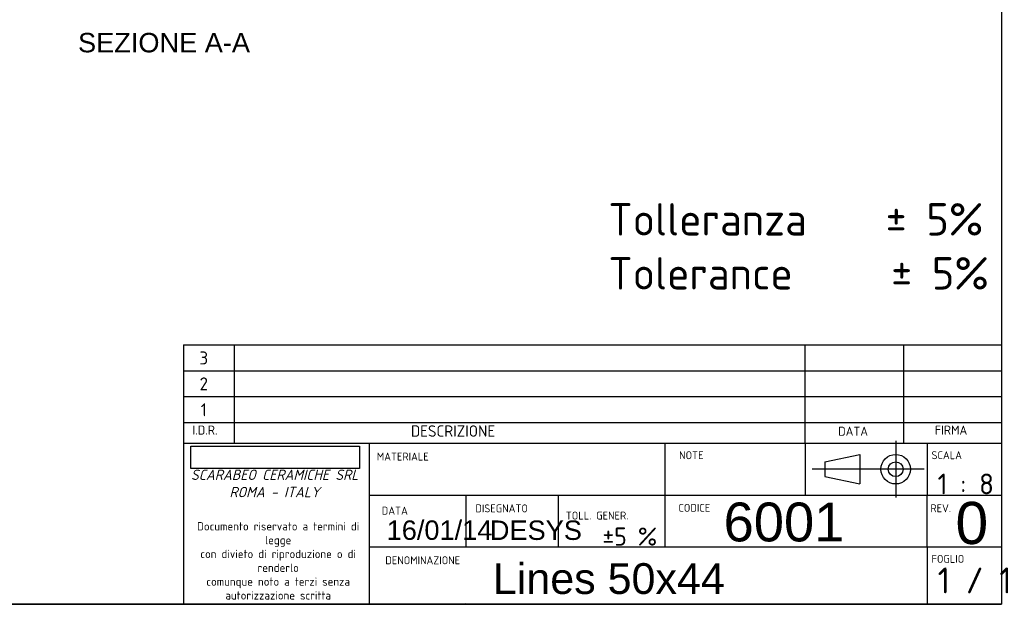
# Model space of a CAD drawing. Header units: millimetres. Extents: x 11 to 285, y 7 to 203.
# Tile 2 of 3: x 133 to 285, y 7 to 98. Entities that reach past the tile are written whole.
import ezdxf
from ezdxf.enums import TextEntityAlignment as Align
from ezdxf.lldxf.tags import DXFTag

# ---------------------------------------------------------------- set-up
doc = ezdxf.new("R2010")
doc.units = ezdxf.units.MM
for name, color, linetype in [('1', 7, 'Continuous'), ('Default', 7, 'Continuous'), ('Predefinito', 7, 'Continuous')]:
    doc.layers.add(name, color=color, linetype=linetype)
doc.styles.add('SEACAD_Arial', font='arial.ttf')
doc.styles.add('SEACAD_Solid_Edge_ISOB', font='seisobd.ttf')
tags = doc.linetypes.add('CENTER2', pattern=[28.575, 19.05, -3.175, 3.175, -3.175]).pattern_tags.tags
tags[10:11] = [DXFTag(74, 4), DXFTag(75, 0), DXFTag(340, '0'), DXFTag(46, 0.0), DXFTag(50, 0.0), DXFTag(44, 0.0), DXFTag(45, 0.0)]
tags[8:9] = [DXFTag(74, 4), DXFTag(75, 0), DXFTag(340, '0'), DXFTag(46, 0.0), DXFTag(50, 0.0), DXFTag(44, 0.0), DXFTag(45, 0.0)]
tags[6:7] = [DXFTag(74, 4), DXFTag(75, 0), DXFTag(340, '0'), DXFTag(46, 0.0), DXFTag(50, 0.0), DXFTag(44, 0.0), DXFTag(45, 0.0)]
tags[4:5] = [DXFTag(74, 4), DXFTag(75, 0), DXFTag(340, '0'), DXFTag(46, 0.0), DXFTag(50, 0.0), DXFTag(44, 0.0), DXFTag(45, 0.0)]
picture_1 = doc.add_image_def('image1.jpg', size_in_pixel=(300, 40))

# ---------------------------------------------------------------- blocks, each defined once
blk = doc.blocks.new('SEANNOT_GROUP4')
at = {"layer": 'Default', "color": 7, "linetype": 'Continuous', "style": 'SEACAD_Arial'}
blk.add_text('16/01/14', height=3, dxfattribs=at).set_placement((189.49, 20.23), align=Align.TOP_LEFT)
blk = doc.blocks.new('SEANNOT_GROUP5')
at = {"layer": 'Default', "color": 7, "linetype": 'Continuous', "style": 'SEACAD_Solid_Edge_ISOB'}
blk.add_text('1 / 1', height=4, dxfattribs=at).set_placement((274.53, 12.97), align=Align.TOP_LEFT)
blk = doc.blocks.new('SEANNOT_GROUP6')
at = {"layer": 'Predefinito', "color": 7, "linetype": 'CENTER2'}
for p, q in [((268.05, 32.51), (268.05, 23.76)), ((272.43, 28.14), (263.68, 28.14))]:
    blk.add_line(p, q, dxfattribs=at)
blk = doc.blocks.new('SEANNOT_GROUP7')
at = {"layer": 'Predefinito', "color": 7, "linetype": 'CENTER2'}
blk.add_line((264.58, 28.14), (255.17, 28.14), dxfattribs=at)
blk = doc.blocks.new('SEANNOT_GROUP8')
at = {"layer": 'Predefinito', "color": 7, "linetype": 'Continuous', "style": 'SEACAD_Arial'}
blk.add_text('Lines 50x44', height=4.75, dxfattribs=at).set_placement((205.89, 13.63), align=Align.TOP_LEFT)
blk = doc.blocks.new('SEANNOT_GROUP10')
at = {"layer": 'Predefinito', "color": 7, "linetype": 'Continuous', "style": 'SEACAD_Arial'}
blk.add_text('DESYS', height=3, dxfattribs=at).set_placement((205.42, 20.22), align=Align.TOP_LEFT)
blk = doc.blocks.new('SEANNOT_GROUP12')
at = {"layer": 'Predefinito', "color": 7, "linetype": 'Continuous', "style": 'SEACAD_Arial'}
blk.add_text('6001', height=6, dxfattribs=at).set_placement((241.49, 22.99), align=Align.TOP_LEFT)
blk = doc.blocks.new('SEANNOT_GROUP13')
at = {"layer": 'Predefinito', "color": 7, "linetype": 'Continuous', "style": 'SEACAD_Arial'}
blk.add_text('0', height=6.5, dxfattribs=at).set_placement((277.28, 23.09), align=Align.TOP_LEFT)

msp = doc.modelspace()

# ---------------------------------------------------------------- linework, layer by layer
at = {"layer": '1', "color": 7, "linetype": 'Continuous'}
for p, q in [((284.3566, 202.845), (284.3566, 7.2813)), ((158.1293, 47.3492), (284.3566, 47.3492)), ((254.0877, 32.148), (254.0877, 47.348)), ((269.2877, 32.148), (269.2877, 47.348)), ((158.1293, 43.3492), (284.3566, 43.3492)), ((158.1293, 39.3492), (284.3566, 39.3492)), ((158.1293, 35.3492), (284.3566, 35.3492)), ((158.1293, 32.148), (284.3566, 32.148)), ((254.0877, 32.148), (254.0877, 24.148)), ((272.887, 32.148), (272.887, 24.148)), ((257.0986, 29.2778), (262.5353, 30.4173)), ((262.5353, 30.4173), (262.5353, 25.8591)), ((257.0986, 29.2778), (257.0986, 26.9987)), ((257.0986, 26.9987), (262.5353, 25.8591)), ((186.7808, 24.148), (284.3566, 24.148)), ((272.887, 16.148), (272.887, 24.148)), ((186.7808, 16.148), (284.3566, 16.148)), ((272.887, 16.148), (272.887, 7.4715)), ((284.3566, 7.2813), (10.8564, 7.2813)), ((88.7928, 7.3094), (284.3566, 7.3094))]:
    msp.add_line(p, q, dxfattribs=at)
for radius in [2.2791, 1.1396]:
    msp.add_circle((268.0508, 28.1382), radius, dxfattribs=at)
at = {"layer": 'Predefinito', "color": 7, "linetype": 'Continuous'}
for p, q in [((158.1293, 47.3492), (158.1293, 7.4489)), ((165.9434, 47.3492), (165.9434, 32.148)), ((186.7808, 32.148), (186.7808, 7.4489)), ((232.4353, 32.148), (232.4353, 16.148)), ((201.7143, 24.148), (201.7143, 16.148)), ((215.9586, 24.148), (215.9586, 16.148)), ((201.7143, 7.4715), (201.7143, 7.4489))]:
    msp.add_line(p, q, dxfattribs=at)

# ---------------------------------------------------------------- block references
at = {"layer": 'Default'}
for name in ['SEANNOT_GROUP4', 'SEANNOT_GROUP5']:
    msp.add_blockref(name, (0, 0), dxfattribs=at)
at = {"layer": 'Predefinito'}
for name in ['SEANNOT_GROUP6', 'SEANNOT_GROUP7', 'SEANNOT_GROUP12', 'SEANNOT_GROUP13', 'SEANNOT_GROUP10', 'SEANNOT_GROUP8']:
    msp.add_blockref(name, (0, 0), dxfattribs=at)

# ---------------------------------------------------------------- texts
at = {"layer": '1', "char_height": 2.5}
for s, insert, width, attachment_point in [('{\\fSolid Edge ISO|b0||i0||c0|p34;\\C7;\\H1.224;\\W1.;MATERIALE}', (187.973, 29.4728), 10.809979, 7), ('{\\fSolid Edge ISO|b0||i0||c0|p34;\\C7;\\H1.224;\\W1.;NOTE}', (234.6244, 29.6843), 10.809979, 7), ('{\\fSolid Edge ISO|b0||i0||c0|p34;\\C7;\\H1.224;\\W1.;SCALA}', (273.5792, 29.6843), 5.936299, 7), ('{\\fSolid Edge ISO|b0||i0||c0|p34;\\C7;\\H3.2;\\W1.;1 : 8}', (278.8675, 24.2623), 9.508103, 8), ('{\\fSolid Edge ISO|b0||i0||c0|p34;\\C7;\\H2.8;\\W1.;±5 %}', (222.7911, 16.3396), 8.979776, 7), ('{\\fSolid Edge ISO|b0||i0||c0|p34;\\C7;\\H1.224;\\W1.;CODICE}', (234.5252, 21.5634), 10.809979, 7), ('{\\fSolid Edge ISO|b0||i0||c0|p34;\\C7;\\H1.224;\\W1.;DATA}', (188.7404, 21.12), 10.809979, 7), ('{\\fSolid Edge ISO|b0||i0||c0|p34;\\C7;\\H1.224;\\W1.;DISEGNATO}', (203.1816, 21.4782), 10.809979, 7), ('{\\fSolid Edge ISO|b0||i0||c0|p34;\\C7;\\H1.224;\\W1.;TOLL. GENER.}', (217.1415, 20.3681), 10.809979, 7), ('{\\fSolid Edge ISO|b0||i0||c0|p34;\\C7;\\H1.224;\\W1.;REV.}', (273.4061, 21.4974), 4.565089, 7), ('{\\fSolid Edge ISO|b0||i0||c0|p34;\\C7;\\H1.220895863;\\W1.;DENOMINAZIONE}', (189.2884, 13.4635), 15.764324, 7), ('{\\fSolid Edge ISO|b0||i0||c0|p34;\\C7;\\H1.224;\\W1.;FOGLIO}', (273.5792, 13.6843), 8.748316, 7)]:
    msp.add_mtext(s, dxfattribs=dict(at, insert=insert, width=width, attachment_point=attachment_point))
at = {"layer": 'Default', "color": 7, "linetype": 'Continuous', "style": 'SEACAD_Arial'}
msp.add_text('SEZIONE A-A', height=3, dxfattribs=at).set_placement((141.86, 95.4886), align=Align.TOP_LEFT)
at = {"layer": 'Default', "insert": (223.6985, 69.2101), "char_height": 2.5, "width": 68.209645, "attachment_point": 1}
msp.add_mtext('{\\fSolid Edge ISO|b0||i0||c0|p34;\\C7;\\H5.;\\W1.;Tolleranza    ± 5%\\P}{\\fSolid Edge ISO|b0||i0||c0|p34;\\C7;\\H5.;\\W1.;Tolerance     ± 5%}', dxfattribs=at)
at = {"layer": 'Predefinito', "char_height": 2.5}
for s, insert, width, attachment_point in [('{\\fSolid Edge ISO|b0||i0||c0|p34;\\C7;\\H2.;\\W1.;3}', (161.2704, 45.3109), 5.52284, 5), ('{\\fSolid Edge ISO|b0||i0||c0|p34;\\C7;\\H2.;\\W1.;2}', (161.2704, 41.3109), 5.52284, 5), ('{\\fSolid Edge ISO|b0||i0||c0|p34;\\C7;\\H2.;\\W1.;1}', (161.2704, 37.3109), 5.52284, 5), ('{\\fSolid Edge ISO|b0||i0||c0|p34;\\C7;\\H1.4;\\W1.;I.D.R.}', (161.4558, 34.8773), 6.334565, 2), ('{\\fSolid Edge ISO|b0||i0||c0|p34;\\C7;\\H1.75;\\W1.;DESCRIZIONE}', (199.7302, 34.9045), 117.451651, 2), ('{\\fSolid Edge ISO|b0||i0||c0|p34;\\C7;\\H1.4;\\W1.;DATA}', (261.4826, 34.6964), 14.793546, 2), ('{\\fSolid Edge ISO|b0||i0||c0|p34;\\C7;\\H1.4;\\W1.;FIRMA}', (276.5949, 34.876), 14.433669, 2), ('{\\fSolid Edge ISO|b1||i1||c0|p34;\\C7;\\H1.6;\\W1.;SCARABEO CERAMICHE SRL\\P}{\\fSolid Edge ISO|b1||i1||c0|p34;\\C7;\\H1.6;\\W1.;ROMA - ITALY\\P}', (172.206, 28.0795), 25.25711, 2), ('{\\fSolid Edge ISO|b0||i0||c0|p34;\\C7;\\H1.28;\\W1.;Documento riservato a termini di legge\\P}{\\fSolid Edge ISO|b0||i0||c0|p34;\\C7;\\H1.28;\\W1.;con divieto di riproduzione o di renderlo\\P}{\\fSolid Edge ISO|b0||i0||c0|p34;\\C7;\\H1.28;\\W1.;comunque noto a terzi senza \\P}{\\fSolid Edge ISO|b0||i0||c0|p34;\\C7;\\H1.28;\\W1.;autorizzazione scritta}', (172.7501, 19.9633), 26.521286, 2)]:
    msp.add_mtext(s, dxfattribs=dict(at, insert=insert, width=width, attachment_point=attachment_point))

# ---------------------------------------------------------------- pictures from other files: only their frames are drawn
image = msp.add_image(picture_1, insert=(159.2878, 28.2286), size_in_units=(26.0238, 3.4698))

doc.saveas('drawing.dxf')
